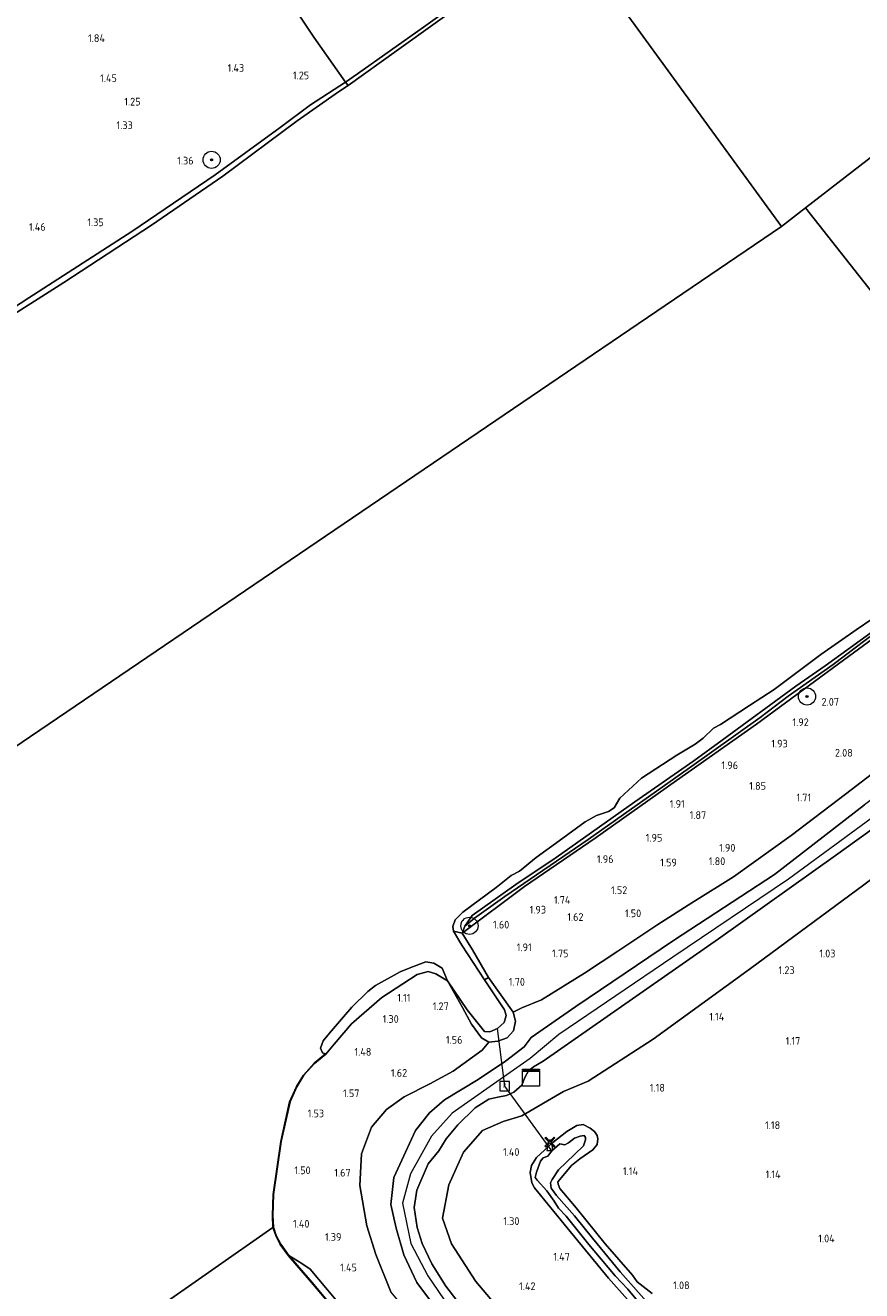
# Model space of a CAD drawing. Extents: x 130905 to 137824, y 412333 to 417928.
# Tile 133 of 256: x 133076 to 133271, y 414123 to 414418. Entities that reach past the tile are written whole.
import ezdxf
from ezdxf.enums import TextEntityAlignment as Align

# ---------------------------------------------------------------- set-up
doc = ezdxf.new("R2010")
doc.units = 0
for name, color, linetype, lineweight in [('B-ME-GR-BOOM-S', 90, 'Continuous', 25), ('B-ME-GR-GRAS-GV', 60, 'Continuous', 13), ('B-ME-GW-OPHOGING_KRUIN-G', 90, 'Continuous', 18), ('B-ME-GW-TALUD_KRUIN-G', 90, 'Continuous', 18), ('B-ME-GW-TALUD_TEEN-G', 90, 'Continuous', 18), ('B-ME-IE-TERREINAFSCHEIDING_KUNSTMATIG_HEKWERK-G', 20, 'IE-TERREINAFSCHEIDING-KUNSTMATIG', 18), ('B-ME-KL-DATA-S', 90, 'Continuous', 25), ('B-ME-KW-KUNSTWERK_DUIKER-G', 170, 'Continuous', 18), ('B-ME-OB-BEKLEDING_STEEN-GV', 30, 'Continuous', 18), ('B-ME-OB-BEKLEDING_STORTSTEEN-GV', 30, 'Continuous', 18), ('B-ME-OB-BESCHOEIING-GV', 7, 'Continuous', 18), ('B-ME-OB-OEVERVOORZIENING-G', 7, 'Continuous', 18), ('B-ME-OG-BEBOUWING_MOLEN-S', 7, 'Continuous', 25), ('B-ME-OG-WATER_HAVEN-GV', 170, 'Continuous', 18), ('B-ME-OG-WATER_RIVIER-GV', 130, 'Continuous', 18), ('B-ME-OG-WATER_SLOOT-G', 120, 'Continuous', 18), ('B-ME-OG-WATER_SLOOT-GV', 120, 'Continuous', 18), ('B-ME-RI-GWA_RIOOLPUT-S', 30, 'Continuous', 25), ('X-XX-AL-HOOGTELABEL-S', 7, 'Continuous', 25)]:
    doc.layers.add(name, color=color, linetype=linetype, lineweight=lineweight)
doc.styles.add('NLCS-ISO', font='NLCS-ISO.ttf')
doc.styles.add('NLCS-ISO-ANNOTATIVE-T18', font='NLCS-ISO.ttf', dxfattribs={"height": 1.8})
doc.linetypes.add('IE-TERREINAFSCHEIDING-KUNSTMATIG', pattern='A,4,[82,NLCS.SHX,S=0.75,R=90,X=0,Y=0],4,-2', length=10)

# ---------------------------------------------------------------- blocks, each defined once
blk = doc.blocks.new('SAL-HOOGTELABEL-SO')
at = {"color": 0, "linetype": 'ByBlock', "lineweight": -2, "style": 'NLCS-ISO-ANNOTATIVE-T18'}
blk.add_attdef('HOOGTE', text='', height=1.8, dxfattribs=at).set_placement((2.79, 0), align=Align.RIGHT)
blk = doc.blocks.new('SGR-BOOM_01-SO')
at = {"linetype": 'ByBlock', "lineweight": 18}
h = blk.add_hatch(color=0, dxfattribs=at)
h.dxf.hatch_style = 1
edge = h.paths.add_edge_path()
edge.add_arc((0, 0), 0.25, 0, 360)
at = {"color": 0, "linetype": 'ByBlock', "lineweight": 18}
for radius in [2, 0.25]:
    blk.add_circle((0, 0), radius, dxfattribs=at)
blk = doc.blocks.new('SOG-MOLEN-SO')
at = {"color": 0, "linetype": 'ByBlock', "lineweight": 18}
for points in [[(-0.18, 0.42), (-1.15, 1.39), (-0.97, 1.57), (0, 0.6)], [(-0.18, 0.42), (-1.15, -0.55), (-0.97, -0.73), (0, 0.24)], [(-0.39, 0.64), (-0.46, 0.13)], [(0.18, 0.42), (1.15, 1.39), (0.97, 1.57), (0, 0.6)], [(0.18, 0.42), (1.15, -0.55), (0.97, -0.73), (0, 0.24)], [(0.46, 0.13), (0.39, 0.64)], [(-0.52, -0.28), (-0.7, -1.55), (0.7, -1.55), (0.52, -0.28)]]:
    blk.add_lwpolyline(points, dxfattribs=at)
blk.add_lwpolyline([(0.22, 0.82, 0.127608), (0, 0.88, 0.127608), (-0.22, 0.82, 0.127608)], format="xyb", dxfattribs=at)
blk = doc.blocks.new('SKL-DATA_KAST-SO')
at = {"color": 0, "linetype": 'ByBlock', "lineweight": 18}
for points in [[(-2, 2), (2, 2), (2, 1.68), (-2, 1.68)], [(-2, 1.52), (2, 1.52), (2, -2), (-2, -2)]]:
    blk.add_lwpolyline(points, close=True, dxfattribs=at)
blk = doc.blocks.new('SRI-PUT_INSPECTIEPUT_RIOOLPUT-SO')
at = {"color": 0, "linetype": 'ByBlock', "lineweight": 18}
blk.add_lwpolyline([(-1.12, -1.12), (1.12, -1.12), (1.12, 1.12), (-1.12, 1.12)], close=True, dxfattribs=at)
at = {"color": 0, "linetype": 'ByBlock', "lineweight": 18, "style": 'NLCS-ISO'}
blk.add_text('r', height=1.5, dxfattribs=at).set_placement((0, 0.28), align=Align.MIDDLE_CENTER)

msp = doc.modelspace()

# ---------------------------------------------------------------- linework, layer by layer
at = {"layer": 'B-ME-GR-GRAS-GV'}
for points in [[(133186.907, 414430.425, 0.961), (133169.223, 414417.669, 0.983), (133153.843, 414406.816, 0.999), (133151.047, 414404.849, 1.033), (133143.678, 414415.35, 1.339), (133139.149, 414422.075, 1.346)], [(133139.149, 414422.075, 1.346), (133143.678, 414415.35, 1.339), (133151.047, 414404.849, 1.033), (133142.855, 414399.557, 1.135), (133135.769, 414394.282, 1.077), (133120.686, 414383.249, 1.081), (133101.241, 414370.062, 1.091), (133077.26, 414354.598, 1.04), (133066.82, 414347.848, 1.064)], [(133276.105, 414245.585, 1.868), (133267.47, 414238.987, 1.974), (133254.839, 414229.318, 1.962), (133241.403, 414219.751, 1.898), (133231.682, 414213.619, 1.73), (133223.775, 414208.585, 1.613), (133214.45, 414202.377, 1.683), (133206.681, 414197.245, 1.701), (133196.701, 414191.055, 1.717), (133192.094, 414189.165, 1.657), (133190.062, 414188.184, 1.561), (133184.325, 414196.291, 1.538), (133180.58, 414202.696, 1.424), (133178.172, 414206.603, 1.219), (133192.729, 414217.438, 1.268), (133209.189, 414228.752, 1.443), (133228.157, 414242.135, 1.493), (133246.757, 414255.282, 1.431), (133267.064, 414270.166, 1.381), (133285.992, 414284.096, 1.381)], [(133193.23, 414111.36, 1.579), (133181.345, 414125.419, 1.496), (133175.706, 414134.186, 1.561), (133173.602, 414140.228, 1.583), (133175.068, 414147.979, 1.588), (133178.542, 414155.528, 1.559), (133182.941, 414160.595, 1.582), (133187.775, 414162.7, 1.544), (133192.076, 414164.031, 1.425), (133201.787, 414169.696, 1.358), (133207.569, 414172.082, 1.256), (133222.669, 414181.925, 1.25), (133245.401, 414198.347, 1.256), (133271.807, 414217.82, 1.322), (133283.69, 414226.771, 1.366), (133290.868, 414232.436, 1.481), (133301.656, 414240.676, 1.501), (133307.18, 414244.596, 1.556), (133325.65, 414258.507, 1.533), (133341.922, 414270.978, 1.57), (133444.863, 414145.89, 0.991), (133433.118, 414134.161, 1.116), (133425.802, 414128.172, 1.029), (133415.746, 414117.978, 0.991)], [(133161.597, 414123.042, 1.781), (133158.081, 414131.692, 1.803), (133155.992, 414138.404, 1.748), (133154.347, 414147.774, 1.752), (133154.734, 414155.198, 1.678), (133157.067, 414161.387, 1.574), (133160.567, 414165.521, 1.561), (133164.683, 414168.459, 1.633), (133170.638, 414171.518, 1.679), (133176.088, 414174.441, 1.759), (133182.823, 414179.365, 1.825), (133184.396, 414181.224, 1.574), (133186.487, 414181.413, 1.566), (133188.674, 414182.202, 1.543), (133190.159, 414183.851, 1.607), (133190.655, 414186.095, 1.635), (133190.062, 414188.184, 1.561), (133192.094, 414189.165, 1.657), (133196.701, 414191.055, 1.717), (133206.681, 414197.245, 1.701), (133214.45, 414202.377, 1.683), (133223.775, 414208.585, 1.613), (133231.682, 414213.619, 1.73), (133241.403, 414219.751, 1.898), (133254.839, 414229.318, 1.962), (133267.47, 414238.987, 1.974), (133276.105, 414245.585, 1.868)], [(133180.493, 414116.337, 2.289), (133174.406, 414124.379, 2.329), (133171.137, 414129.527, 2.344), (133168.89, 414134.249, 2.293), (133167.687, 414138.051, 2.297), (133167.038, 414142.685, 2.361), (133167.661, 414146.749, 2.392), (133170.264, 414152.825, 2.401), (133172.737, 414155.884, 2.449), (133174.498, 414158.707, 2.449), (133177.171, 414161.969, 2.408), (133181.24, 414165.9, 2.317), (133184.422, 414167.935, 2.366), (133186.518, 414168.362, 2.464), (133188.557, 414168.749, 2.5), (133190.222, 414169.583, 2.466), (133192.106, 414171.209, 2.529), (133192.762, 414172.945, 2.548), (133193.644, 414174.539, 2.526), (133194.777, 414175.432, 2.364), (133197.056, 414176.797, 2.339), (133208.652, 414184.877, 2.425), (133237.92, 414205.247, 2.497), (133265.135, 414224.663, 2.596), (133286.121, 414239.784, 2.563)], [(133286.121, 414239.784, 2.563), (133265.135, 414224.663, 2.596), (133237.92, 414205.247, 2.497), (133208.652, 414184.877, 2.425), (133197.056, 414176.797, 2.339), (133194.777, 414175.432, 2.364), (133193.644, 414174.539, 2.526), (133192.762, 414172.945, 2.548), (133192.106, 414171.209, 2.529), (133190.222, 414169.583, 2.466), (133188.557, 414168.749, 2.5), (133186.518, 414168.362, 2.464), (133184.422, 414167.935, 2.366), (133181.24, 414165.9, 2.317), (133177.171, 414161.969, 2.408), (133174.498, 414158.707, 2.449), (133172.737, 414155.884, 2.449), (133170.264, 414152.825, 2.401), (133167.661, 414146.749, 2.392), (133167.038, 414142.685, 2.361), (133167.687, 414138.051, 2.297), (133168.89, 414134.249, 2.293), (133171.137, 414129.527, 2.344), (133174.406, 414124.379, 2.329), (133180.493, 414116.337, 2.289)], [(133271.896, 414236.483, 2.549), (133250.954, 414220.282, 2.536), (133227.421, 414204.891, 2.458), (133204.692, 414189.48, 2.382), (133194.284, 414182.245, 2.245), (133192.628, 414180.072, 2.296), (133188.271, 414176.775, 2.33), (133181.954, 414172.482, 2.257), (133174.071, 414167.767, 2.276), (133170.576, 414164.704, 2.325), (133167.289, 414160.631, 2.372), (133162.295, 414149.651, 2.383), (133161.595, 414143.356, 2.302), (133162.839, 414137.895, 2.283), (133164.636, 414131.633, 2.206), (133167.624, 414125.187, 2.325), (133175.671, 414114.447, 2.283)], [(133175.671, 414114.447, 2.283), (133167.624, 414125.187, 2.325), (133164.636, 414131.633, 2.206), (133162.839, 414137.895, 2.283), (133161.595, 414143.356, 2.302), (133162.295, 414149.651, 2.383), (133167.289, 414160.631, 2.372), (133170.576, 414164.704, 2.325), (133174.071, 414167.767, 2.276), (133181.954, 414172.482, 2.257), (133188.271, 414176.775, 2.33), (133192.628, 414180.072, 2.296), (133194.284, 414182.245, 2.245), (133204.692, 414189.48, 2.382), (133227.421, 414204.891, 2.458), (133250.954, 414220.282, 2.536), (133271.896, 414236.483, 2.549)], [(133271.807, 414217.82, 1.322), (133245.401, 414198.347, 1.256), (133222.669, 414181.925, 1.25), (133207.569, 414172.082, 1.256), (133201.787, 414169.696, 1.358), (133192.076, 414164.031, 1.425), (133187.775, 414162.7, 1.544), (133182.941, 414160.595, 1.582), (133178.542, 414155.528, 1.559), (133175.068, 414147.979, 1.588), (133173.602, 414140.228, 1.583), (133175.706, 414134.186, 1.561), (133181.345, 414125.419, 1.496), (133193.23, 414111.36, 1.579)], [(133151.269, 414118.201, 1.252), (133142.768, 414128.309, 1.286), (133140.854, 414129.652, 1.316), (133137.783, 414131.473, 1.23), (133135.915, 414134.138, 1.23), (133134.852, 414136.161, 1.23), (133134.211, 414138.062, 1.23), (133134.113, 414140.837, 1.23), (133134.273, 414145.682, 1.23), (133136.04, 414158.07, 1.23), (133138.096, 414167.259, 1.23), (133139.681, 414170.804, 1.23), (133141.319, 414173.469, 1.23), (133143.826, 414176.206, 1.23), (133146.411, 414178.381, 1.23), (133148.372, 414180.717, 1.05), (133152.449, 414185.504, 1.05), (133159.517, 414191.602, 1.05), (133167.692, 414196.935, 1.038), (133170.242, 414197.693, 1.05), (133172.059, 414197.102, 1.113), (133174.811, 414195.521, 1), (133178.257, 414189.251, 1.261), (133180.357, 414185.388, 1.438), (133182.728, 414182.183, 1.525), (133184.396, 414181.224, 1.574), (133182.823, 414179.365, 1.825), (133176.088, 414174.441, 1.759), (133170.638, 414171.518, 1.679), (133164.683, 414168.459, 1.633), (133160.567, 414165.521, 1.561), (133157.067, 414161.387, 1.574), (133154.734, 414155.198, 1.678), (133154.347, 414147.774, 1.752), (133155.992, 414138.404, 1.748), (133158.081, 414131.692, 1.803), (133161.597, 414123.042, 1.781)], [(133222.465, 414122.666, 1.041), (133218.94, 414125.372, 1.041), (133217.852, 414126.912, 1.041), (133211.484, 414134.244, 1.041), (133204.728, 414142.606, 1.029), (133200.984, 414147.104, 1.029), (133200.539, 414148.078, 1.016), (133200.454, 414148.66, 1.029), (133203.654, 414152.454, 0.954), (133205.644, 414154.015, 0.966), (133208.665, 414156.135, 1.004), (133209.613, 414157.333, 1.004), (133209.799, 414158.641, 0.991), (133209.683, 414159.463, 0.979), (133209.032, 414160.394, 0.979), (133207.993, 414161.192, 0.979), (133206.394, 414161.974, 1.079), (133204.91, 414161.762, 1.154), (133202.615, 414160.364, 1.141), (133199.304, 414157.848, 1.041), (133195.48, 414154.29, 1.004), (133194.377, 414152.479, 1.016), (133194.028, 414150.807, 1.054), (133194.434, 414148.455, 1.066), (133195.025, 414147.24, 1.116), (133202.624, 414137.9, 1.029), (133212.316, 414126.233, 1.004), (133221.128, 414116.264, 1.079)], [(133221.128, 414116.264, 1.079), (133212.316, 414126.233, 1.004), (133202.624, 414137.9, 1.029), (133195.025, 414147.24, 1.116), (133194.434, 414148.455, 1.066), (133194.028, 414150.807, 1.054), (133194.377, 414152.479, 1.016), (133195.48, 414154.29, 1.004), (133199.304, 414157.848, 1.041), (133202.615, 414160.364, 1.141), (133204.91, 414161.762, 1.154), (133206.394, 414161.974, 1.079), (133207.993, 414161.192, 0.979), (133209.032, 414160.394, 0.979), (133209.683, 414159.463, 0.979), (133209.799, 414158.641, 0.991), (133209.613, 414157.333, 1.004), (133208.665, 414156.135, 1.004), (133205.644, 414154.015, 0.966), (133203.654, 414152.454, 0.954), (133200.454, 414148.66, 1.029), (133200.539, 414148.078, 1.016), (133200.984, 414147.104, 1.029), (133204.728, 414142.606, 1.029), (133211.484, 414134.244, 1.041), (133217.852, 414126.912, 1.041), (133218.94, 414125.372, 1.041), (133222.465, 414122.666, 1.041)], [(133222.376, 414119.365, 0.186), (133215.028, 414127.722, 0.186), (133208.552, 414135.568, 0.186), (133204.382, 414140.71, 0.186), (133200.15, 414145.453, 0.186), (133198.927, 414147.211, 0.186), (133198.77, 414148.409, 0.186), (133199.155, 414149.191, 0.186), (133200.65, 414151.42, 0.186), (133204.395, 414155.024, 0.186), (133206.435, 414157.064, 0.186), (133206.964, 414158.426, 0.186), (133206.902, 414159.019, 0.186), (133206.622, 414159.421, 0.186), (133205.708, 414159.261, 0.186), (133204.404, 414158.854, 0.186), (133202.979, 414157.764, 0.186), (133202.153, 414157.306, 0.186), (133200.981, 414157.502, 0.186), (133199.071, 414155.894, 0.186), (133198.122, 414154.639, 0.186), (133197.08, 414154.218, 0.186), (133196.411, 414153.439, 0.186), (133195.528, 414150.942, 0.186), (133195.24, 414149.668, 0.186), (133195.631, 414149.037, 0.186), (133197.894, 414146.538, 0.186), (133199.656, 414144.137, 0.186), (133200.607, 414142.53, 0.186), (133202.455, 414140.652, 0.186), (133207.703, 414134.05, 0.186), (133213.844, 414126.778, 0.186), (133216.817, 414123.633, 0.186), (133220.201, 414119.526, 0.186)], [(133147.924, 414119.645, 1.13), (133143.669, 414124.706, 1.13), (133142.704, 414125.79, 1.23), (133137.783, 414131.473, 1.23), (133140.854, 414129.652, 1.316), (133142.768, 414128.309, 1.286), (133151.269, 414118.201, 1.252)]]:
    msp.add_polyline3d(points, dxfattribs=at)
msp.add_polyline3d([(133190.159, 414183.851, 1.607), (133188.674, 414182.202, 1.543), (133186.487, 414181.413, 1.566), (133184.396, 414181.224, 1.574), (133182.728, 414182.183, 1.525), (133180.357, 414185.388, 1.438), (133178.257, 414189.251, 1.261), (133174.811, 414195.521, 1), (133179.339, 414188.711, 1), (133183.363, 414183.697, 1), (133184.649, 414183.614, 1), (133186.436, 414184.369, 1), (133187.979, 414185.799, 1), (133188.431, 414187.435, 1), (133188.024, 414188.739, 1), (133183.429, 414195.686, 1), (133184.325, 414196.291, 1.538), (133190.062, 414188.184, 1.561), (133190.655, 414186.095, 1.635)], close=True, dxfattribs=at)
at = {"layer": 'B-ME-GW-OPHOGING_KRUIN-G'}
msp.add_polyline3d([(133335.85, 414278.357, 2.551), (133310.201, 414259.331, 2.601), (133302.581, 414253.835, 2.477), (133297.338, 414250.181, 2.554), (133295.909, 414249.495, 2.493), (133294.143, 414248.287, 2.598), (133280.817, 414238.667, 2.618), (133254.211, 414219.203, 2.662), (133227.257, 414201.013, 2.447), (133200.704, 414182.952, 2.451), (133194.01, 414177.416, 2.342), (133184.689, 414170.892, 2.388), (133175.893, 414164.689, 2.397), (133171.023, 414159.263, 2.422), (133166.125, 414150.55, 2.43), (133164.326, 414143.685, 2.43), (133166.248, 414134.315, 2.316), (133170.184, 414126.725, 2.378), (133176.525, 414117.513, 2.316)], dxfattribs=at)
at = {"layer": 'B-ME-GW-TALUD_KRUIN-G'}
for points in [[(133201.725, 414441.252, 1.208), (133186.907, 414430.425, 0.961), (133169.223, 414417.669, 0.983), (133153.843, 414406.816, 0.999), (133151.047, 414404.849, 1.033), (133142.855, 414399.557, 1.135)], [(133142.855, 414399.557, 1.135), (133135.769, 414394.282, 1.077), (133120.686, 414383.249, 1.081), (133101.241, 414370.062, 1.091), (133077.26, 414354.598, 1.04), (133066.82, 414347.848, 1.064), (133049.853, 414336.9, 1.148), (133024.537, 414320.702, 1.157), (132998.281, 414304.126, 1.189), (132975.945, 414290.495, 1.164), (132952.238, 414276.274, 1.186), (132925.981, 414260.472, 1.161), (132917.552, 414255.209, 1.319)], [(133334.509, 414279.986, 2.564), (133313.589, 414265.295, 2.58), (133300.601, 414256.081, 2.399), (133295.46, 414253.265, 2.465), (133294.015, 414252.496, 2.44), (133289.525, 414249.234, 2.452), (133284.016, 414245.502, 2.471), (133271.896, 414236.483, 2.549), (133250.954, 414220.282, 2.536), (133227.421, 414204.891, 2.458), (133204.692, 414189.48, 2.382), (133194.284, 414182.245, 2.245), (133192.628, 414180.072, 2.296), (133188.271, 414176.775, 2.33), (133181.954, 414172.482, 2.257), (133174.071, 414167.767, 2.276), (133170.576, 414164.704, 2.325), (133167.289, 414160.631, 2.372), (133162.295, 414149.651, 2.383), (133161.595, 414143.356, 2.302), (133162.839, 414137.895, 2.283), (133164.636, 414131.633, 2.206), (133167.624, 414125.187, 2.325), (133175.671, 414114.447, 2.283)], [(133174.811, 414195.521, 1), (133178.257, 414189.251, 1.261), (133180.357, 414185.388, 1.438), (133182.728, 414182.183, 1.525), (133184.396, 414181.224, 1.574), (133186.487, 414181.413, 1.566), (133188.674, 414182.202, 1.543), (133190.159, 414183.851, 1.607), (133190.655, 414186.095, 1.635), (133190.062, 414188.184, 1.561), (133184.325, 414196.291, 1.538), (133180.58, 414202.696, 1.424), (133178.172, 414206.603, 1.219), (133178.8, 414208.255, 1.168), (133181.036, 414210.083, 1.201), (133188.173, 414215.136, 1.249), (133207.564, 414228.425, 1.349), (133231.146, 414245.132, 1.352), (133247.605, 414256.86, 1.309), (133254.145, 414261.819, 1.268), (133264.638, 414269.177, 1.3), (133277.145, 414278.657, 1.25)], [(133286.121, 414239.784, 2.563), (133265.135, 414224.663, 2.596), (133237.92, 414205.247, 2.497), (133208.652, 414184.877, 2.425), (133197.056, 414176.797, 2.339), (133194.777, 414175.432, 2.364), (133193.644, 414174.539, 2.526), (133192.762, 414172.945, 2.548), (133192.106, 414171.209, 2.529), (133190.222, 414169.583, 2.466), (133188.557, 414168.749, 2.5), (133186.518, 414168.362, 2.464), (133184.422, 414167.935, 2.366), (133181.24, 414165.9, 2.317), (133177.171, 414161.969, 2.408), (133174.498, 414158.707, 2.449), (133172.737, 414155.884, 2.449), (133170.264, 414152.825, 2.401), (133167.661, 414146.749, 2.392), (133167.038, 414142.685, 2.361), (133167.687, 414138.051, 2.297), (133168.89, 414134.249, 2.293), (133171.137, 414129.527, 2.344), (133174.406, 414124.379, 2.329), (133180.493, 414116.337, 2.289)], [(133137.783, 414131.473, 1.23), (133140.854, 414129.652, 1.316), (133142.768, 414128.309, 1.286), (133151.269, 414118.201, 1.252)]]:
    msp.add_polyline3d(points, dxfattribs=at)
at = {"layer": 'B-ME-GW-TALUD_TEEN-G'}
for points in [[(133190.062, 414188.184, 1.561), (133192.094, 414189.165, 1.657), (133196.701, 414191.055, 1.717), (133206.681, 414197.245, 1.701), (133214.45, 414202.377, 1.683), (133223.775, 414208.585, 1.613), (133231.682, 414213.619, 1.73), (133241.403, 414219.751, 1.898), (133254.839, 414229.318, 1.962), (133267.47, 414238.987, 1.974), (133276.105, 414245.585, 1.868), (133286.779, 414253.691, 1.916), (133291.458, 414256.722, 1.924), (133300.034, 414262.098, 1.981), (133319.455, 414274.706, 2.085), (133331.255, 414283.94, 2.129)], [(133341.922, 414270.978, 1.57), (133325.65, 414258.507, 1.533), (133307.18, 414244.596, 1.556), (133301.656, 414240.676, 1.501), (133290.868, 414232.436, 1.481), (133283.69, 414226.771, 1.366), (133271.807, 414217.82, 1.322), (133245.401, 414198.347, 1.256), (133222.669, 414181.925, 1.25), (133207.569, 414172.082, 1.256), (133201.787, 414169.696, 1.358), (133192.076, 414164.031, 1.425), (133187.775, 414162.7, 1.544), (133182.941, 414160.595, 1.582), (133178.542, 414155.528, 1.559), (133175.068, 414147.979, 1.588), (133173.602, 414140.228, 1.583), (133175.706, 414134.186, 1.561), (133181.345, 414125.419, 1.496), (133193.23, 414111.36, 1.579)], [(133265.422, 414015.521, 2.083), (133256.569, 414021.368, 1.909), (133249.274, 414027.221, 1.858), (133241.214, 414034.19, 1.81), (133223.623, 414053.227, 1.837), (133214.842, 414064.883, 1.858), (133201.842, 414079.766, 1.862), (133187.845, 414094.538, 1.897), (133178.701, 414102.555, 1.865), (133170.373, 414112.506, 1.837), (133161.597, 414123.042, 1.781), (133158.081, 414131.692, 1.803), (133155.992, 414138.404, 1.748), (133154.347, 414147.774, 1.752), (133154.734, 414155.198, 1.678), (133157.067, 414161.387, 1.574), (133160.567, 414165.521, 1.561), (133164.683, 414168.459, 1.633), (133170.638, 414171.518, 1.679), (133176.088, 414174.441, 1.759), (133182.823, 414179.365, 1.825), (133184.396, 414181.224, 1.574)]]:
    msp.add_polyline3d(points, dxfattribs=at)
at = {"layer": 'B-ME-IE-TERREINAFSCHEIDING_KUNSTMATIG_HEKWERK-G'}
msp.add_polyline3d([(133127.725, 414438.646, 1.934), (133128.415, 414437.623, 1.926), (133132.86, 414431.205, 1.481), (133135.426, 414427.364, 1.378), (133139.149, 414422.075, 1.346), (133143.678, 414415.35, 1.339), (133151.047, 414404.849, 1.033), (133151.653, 414404.081, 1)], dxfattribs=at)
at = {"layer": 'B-ME-KW-KUNSTWERK_DUIKER-G'}
msp.add_polyline3d([(133199.071, 414155.894, 0.186), (133188.123, 414170.947, 0.47), (133186.436, 414184.369, 1)], dxfattribs=at)
at = {"layer": 'B-ME-OB-BEKLEDING_STEEN-GV'}
for points in [[(133162.88, 414412.172, 1), (133151.653, 414404.081, 1), (133151.047, 414404.849, 1.033), (133153.843, 414406.816, 0.999), (133169.223, 414417.669, 0.983), (133186.907, 414430.425, 0.961), (133201.725, 414441.252, 1.208), (133202.291, 414440.391, 1), (133198.257, 414437.439, 1), (133181.977, 414425.929, 1)], [(133069.337, 414348.013, 1), (133067.948, 414347.14, 1), (133066.82, 414347.848, 1.064), (133077.26, 414354.598, 1.04), (133101.241, 414370.062, 1.091), (133120.686, 414383.249, 1.081), (133135.769, 414394.282, 1.077), (133142.855, 414399.557, 1.135), (133151.047, 414404.849, 1.033), (133151.653, 414404.081, 1), (133149.392, 414402.614, 1), (133139.73, 414395.85, 1), (133122.443, 414382.973, 1), (133105.8, 414371.513, 1), (133085.408, 414358.203, 1)], [(133192.729, 414217.438, 1.268), (133178.172, 414206.603, 1.219), (133178.8, 414208.255, 1.168), (133181.036, 414210.083, 1.201), (133188.173, 414215.136, 1.249), (133207.564, 414228.425, 1.349), (133231.146, 414245.132, 1.352), (133247.605, 414256.86, 1.309), (133254.145, 414261.819, 1.268), (133264.638, 414269.177, 1.3), (133277.145, 414278.657, 1.25), (133290.114, 414288.114, 1.342), (133306.729, 414300.356, 1.286), (133313.578, 414305.421, 1.285), (133313.979, 414304.933, 1.513), (133301.624, 414295.773, 1.381), (133285.992, 414284.096, 1.381), (133267.064, 414270.166, 1.381), (133246.757, 414255.282, 1.431), (133228.157, 414242.135, 1.493), (133209.189, 414228.752, 1.443)], [(133181.036, 414210.083, 1.201), (133178.8, 414208.255, 1.168), (133180.545, 414210.717, 1), (133190.69, 414217.942, 1), (133200.11, 414224.195, 1.045), (133218.437, 414237.174, 1.015), (133232.129, 414246.728, 1.024), (133238.803, 414251.524, 1.071), (133255.948, 414264.111, 1.105), (133262.768, 414268.88, 1.148), (133276.835, 414279.036, 1.074), (133289.947, 414288.935, 1.046), (133299.686, 414296.128, 1), (133313.031, 414306.098, 1), (133313.578, 414305.421, 1.285), (133306.729, 414300.356, 1.286), (133290.114, 414288.114, 1.342), (133277.145, 414278.657, 1.25), (133264.638, 414269.177, 1.3), (133254.145, 414261.819, 1.268), (133247.605, 414256.86, 1.309), (133231.146, 414245.132, 1.352), (133207.564, 414228.425, 1.349), (133188.173, 414215.136, 1.249)], [(133184.325, 414196.291, 1.538), (133183.429, 414195.686, 1), (133178.096, 414203.804, 1), (133176.184, 414207.04, 1), (133178.172, 414206.603, 1.219), (133180.58, 414202.696, 1.424)]]:
    msp.add_polyline3d(points, close=True, dxfattribs=at)
at = {"layer": 'B-ME-OB-BEKLEDING_STORTSTEEN-GV'}
msp.add_polyline3d([(133276.835, 414279.036, 1.074), (133262.768, 414268.88, 1.148), (133255.948, 414264.111, 1.105), (133238.803, 414251.524, 1.071), (133232.129, 414246.728, 1.024), (133218.437, 414237.174, 1.015), (133200.11, 414224.195, 1.045), (133190.69, 414217.942, 1), (133180.545, 414210.717, 1), (133178.8, 414208.255, 1.168), (133178.172, 414206.603, 1.219), (133176.184, 414207.04, 1), (133176.026, 414208.181, 1), (133176.533, 414209.703, 1), (133178.331, 414211.483, 1), (133186.146, 414217.208, 1), (133189.609, 414219.995, 1), (133191.581, 414221.067, 1), (133195.446, 414224.192, 1), (133200.777, 414228.086, 1), (133206.822, 414232.497, 1), (133209.528, 414233.982, 1), (133212.263, 414234.943, 1), (133213.583, 414235.783, 1), (133214.908, 414238.07, 1), (133220.009, 414242.674, 1), (133228.219, 414248.052, 1), (133232.476, 414250.602, 1), (133234.315, 414252.006, 1), (133236.747, 414254.35, 1), (133238.352, 414255.243, 1), (133245.16, 414259.6, 1), (133250.844, 414263.354, 1), (133261.729, 414271.505, 1), (133270.012, 414277.259, 1), (133277.293, 414282.214, 1)], dxfattribs=at)
msp.add_polyline3d([(133173.575, 414198.462, 1), (133174.811, 414195.521, 1), (133172.059, 414197.102, 1.113), (133170.242, 414197.693, 1.05), (133167.692, 414196.935, 1.038), (133159.517, 414191.602, 1.05), (133152.449, 414185.504, 1.05), (133148.372, 414180.717, 1.05), (133146.411, 414178.381, 1.23), (133146.347, 414178.458, 1), (133145.644, 414178.739, 1), (133145.2, 414179.827, 1), (133145.846, 414181.53, 1), (133147.256, 414183.292, 1), (133150.525, 414187.062, 1), (133152.488, 414189.376, 1), (133156.211, 414193.027, 1), (133157.994, 414194.432, 1), (133163.751, 414197.57, 1), (133166.224, 414198.602, 1), (133169.715, 414199.873, 1), (133171.593, 414199.624, 1)], close=True, dxfattribs=at)
at = {"layer": 'B-ME-OB-BESCHOEIING-GV'}
msp.add_polyline3d([(133147.847, 414119.58, 1), (133143.592, 414124.641, 1), (133142.628, 414125.724, 1), (133137.704, 414131.412, 1), (133135.829, 414134.085, 1), (133134.76, 414136.122, 1), (133134.112, 414138.043, 1), (133134.012, 414140.837, 1), (133134.173, 414145.69, 1), (133135.941, 414158.088, 1), (133138.001, 414167.291, 1), (133139.593, 414170.851, 1), (133141.239, 414173.529, 1), (133143.756, 414176.278, 1), (133146.347, 414178.458, 1), (133146.411, 414178.381, 1.23), (133143.826, 414176.206, 1.23), (133141.319, 414173.469, 1.23), (133139.681, 414170.804, 1.23), (133138.096, 414167.259, 1.23), (133136.04, 414158.07, 1.23), (133134.273, 414145.682, 1.23), (133134.113, 414140.837, 1.23), (133134.211, 414138.062, 1.23), (133134.852, 414136.161, 1.23), (133135.915, 414134.138, 1.23), (133137.783, 414131.473, 1.23), (133142.704, 414125.79, 1.23), (133143.669, 414124.706, 1.13), (133147.924, 414119.645, 1.13)], dxfattribs=at)
at = {"layer": 'B-ME-OB-OEVERVOORZIENING-G'}
for points in [[(132918.294, 414254.21, 1), (132931.759, 414262.253, 1), (132946.462, 414271.093, 1), (132963.706, 414281.525, 1), (132979.167, 414290.788, 1), (132994.345, 414300.111, 1), (133009.582, 414309.604, 1), (133018.1, 414315.095, 1), (133029.602, 414322.442, 1), (133042.574, 414330.672, 1), (133056.362, 414339.555, 1), (133067.948, 414347.14, 1), (133069.337, 414348.013, 1), (133085.408, 414358.203, 1), (133105.8, 414371.513, 1), (133122.443, 414382.973, 1), (133139.73, 414395.85, 1), (133149.392, 414402.614, 1), (133151.653, 414404.081, 1), (133162.88, 414412.172, 1), (133181.977, 414425.929, 1), (133198.257, 414437.439, 1), (133202.291, 414440.391, 1)], [(133277.293, 414282.214, 1), (133270.012, 414277.259, 1), (133261.729, 414271.505, 1), (133250.844, 414263.354, 1), (133245.16, 414259.6, 1), (133238.352, 414255.243, 1), (133236.747, 414254.35, 1), (133234.315, 414252.006, 1), (133232.476, 414250.602, 1), (133228.219, 414248.052, 1), (133220.009, 414242.674, 1), (133214.908, 414238.07, 1), (133213.583, 414235.783, 1), (133212.263, 414234.943, 1), (133209.528, 414233.982, 1), (133206.822, 414232.497, 1), (133200.777, 414228.086, 1), (133195.446, 414224.192, 1), (133191.581, 414221.067, 1), (133189.609, 414219.995, 1), (133186.146, 414217.208, 1), (133178.331, 414211.483, 1), (133176.533, 414209.703, 1), (133176.026, 414208.181, 1), (133176.184, 414207.04, 1), (133178.096, 414203.804, 1), (133183.429, 414195.686, 1), (133188.024, 414188.739, 1), (133188.431, 414187.435, 1), (133187.979, 414185.799, 1), (133186.436, 414184.369, 1), (133184.649, 414183.614, 1), (133183.363, 414183.697, 1), (133179.339, 414188.711, 1), (133174.811, 414195.521, 1), (133173.575, 414198.462, 1), (133171.593, 414199.624, 1), (133169.715, 414199.873, 1), (133166.224, 414198.602, 1), (133163.751, 414197.57, 1), (133157.994, 414194.432, 1), (133156.211, 414193.027, 1), (133152.488, 414189.376, 1), (133150.525, 414187.062, 1), (133147.256, 414183.292, 1), (133145.846, 414181.53, 1), (133145.2, 414179.827, 1), (133145.644, 414178.739, 1), (133146.347, 414178.458, 1), (133143.756, 414176.278, 1), (133141.239, 414173.529, 1), (133139.593, 414170.851, 1), (133138.001, 414167.291, 1), (133135.941, 414158.088, 1), (133134.173, 414145.69, 1), (133134.012, 414140.837, 1), (133134.112, 414138.043, 1)], [(133143.592, 414124.641, 1), (133142.628, 414125.724, 1), (133137.704, 414131.412, 1), (133135.829, 414134.085, 1), (133134.76, 414136.122, 1), (133134.112, 414138.043, 1)], [(133143.592, 414124.641, 1), (133147.847, 414119.58, 1), (133160.01, 414105.452, 1), (133181.21, 414082.603, 1)]]:
    msp.add_polyline3d(points, dxfattribs=at)
at = {"layer": 'B-ME-OG-WATER_HAVEN-GV'}
msp.add_polyline3d([(133105.679, 414118.103, 1), (133134.112, 414138.043, 1), (133134.76, 414136.122, 1), (133135.829, 414134.085, 1), (133137.704, 414131.412, 1), (133142.628, 414125.724, 1), (133143.592, 414124.641, 1), (133147.847, 414119.58, 1)], dxfattribs=at)
at = {"layer": 'B-ME-OG-WATER_RIVIER-GV'}
for points in [[(133555.212, 414605.328, 1), (133258.215, 414375.569, 1), (133252.627, 414371.245, 1), (133202.291, 414440.391, 1), (133213.45, 414448.619, 1), (133225.79, 414457.449, 1), (133234.869, 414464.071, 1), (133244.215, 414471.135, 1), (133249.442, 414475.008, 1), (133263.171, 414485.409, 1), (133277.989, 414496.484, 1), (133288.778, 414504.653, 1), (133304.837, 414516.788, 1), (133319.462, 414528.025, 1), (133335.876, 414540.362, 1), (133349.293, 414550.355, 1), (133351.083, 414551.684, 1), (133369.654, 414565.587, 1), (133390.696, 414581.634, 1), (133403.713, 414591.574, 1), (133430.254, 414611.984, 1), (133453.409, 414629.802, 1)], [(133444.2, 414408.308, 1), (133438.287, 414403.686, 1), (133430.469, 414397.678, 1), (133421.433, 414390.679, 1), (133410.898, 414383.031, 1), (133398.925, 414373.971, 1), (133383.759, 414362.271, 1), (133370.223, 414351.823, 1), (133357.169, 414341.78, 1), (133344.06, 414331.853, 1), (133333.532, 414323.726, 1), (133325.735, 414317.616, 1), (133312.209, 414306.973, 1), (133258.215, 414375.569, 1), (133555.212, 414605.328, 1)], [(133069.337, 414348.013, 1), (133085.408, 414358.203, 1), (133105.8, 414371.513, 1), (133122.443, 414382.973, 1), (133139.73, 414395.85, 1), (133149.392, 414402.614, 1), (133151.653, 414404.081, 1), (133162.88, 414412.172, 1), (133181.977, 414425.929, 1), (133198.257, 414437.439, 1), (133202.291, 414440.391, 1), (133252.627, 414371.245, 1), (132975.686, 414183.2, 1)], [(132975.686, 414183.2, 1), (133252.627, 414371.245, 1), (133258.215, 414375.569, 1), (133312.209, 414306.973, 1)], [(133277.293, 414282.214, 1), (133270.012, 414277.259, 1), (133261.729, 414271.505, 1), (133250.844, 414263.354, 1), (133245.16, 414259.6, 1), (133238.352, 414255.243, 1), (133236.747, 414254.35, 1), (133234.315, 414252.006, 1), (133232.476, 414250.602, 1), (133228.219, 414248.052, 1), (133220.009, 414242.674, 1), (133214.908, 414238.07, 1), (133213.583, 414235.783, 1), (133212.263, 414234.943, 1), (133209.528, 414233.982, 1), (133206.822, 414232.497, 1), (133200.777, 414228.086, 1), (133195.446, 414224.192, 1), (133191.581, 414221.067, 1), (133189.609, 414219.995, 1), (133186.146, 414217.208, 1), (133178.331, 414211.483, 1), (133176.533, 414209.703, 1), (133176.026, 414208.181, 1), (133176.184, 414207.04, 1), (133178.096, 414203.804, 1), (133183.429, 414195.686, 1), (133188.024, 414188.739, 1), (133188.431, 414187.435, 1), (133187.979, 414185.799, 1), (133186.436, 414184.369, 1), (133184.649, 414183.614, 1), (133183.363, 414183.697, 1), (133179.339, 414188.711, 1), (133174.811, 414195.521, 1), (133173.575, 414198.462, 1), (133171.593, 414199.624, 1), (133169.715, 414199.873, 1), (133166.224, 414198.602, 1), (133163.751, 414197.57, 1), (133157.994, 414194.432, 1), (133156.211, 414193.027, 1), (133152.488, 414189.376, 1), (133150.525, 414187.062, 1), (133147.256, 414183.292, 1), (133145.846, 414181.53, 1), (133145.2, 414179.827, 1), (133145.644, 414178.739, 1), (133146.347, 414178.458, 1), (133143.756, 414176.278, 1), (133141.239, 414173.529, 1), (133139.593, 414170.851, 1), (133138.001, 414167.291, 1), (133135.941, 414158.088, 1), (133134.173, 414145.69, 1), (133134.012, 414140.837, 1), (133134.112, 414138.043, 1), (133105.679, 414118.103, 1)]]:
    msp.add_polyline3d(points, dxfattribs=at)
at = {"layer": 'B-ME-OG-WATER_SLOOT-G'}
msp.add_polyline3d([(133222.465, 414122.666, 1.041), (133218.94, 414125.372, 1.041), (133217.852, 414126.912, 1.041), (133211.484, 414134.244, 1.041), (133204.728, 414142.606, 1.029), (133200.984, 414147.104, 1.029), (133200.539, 414148.078, 1.016), (133200.454, 414148.66, 1.029), (133203.654, 414152.454, 0.954), (133205.644, 414154.015, 0.966), (133208.665, 414156.135, 1.004), (133209.613, 414157.333, 1.004), (133209.799, 414158.641, 0.991), (133209.683, 414159.463, 0.979), (133209.032, 414160.394, 0.979), (133207.993, 414161.192, 0.979), (133206.394, 414161.974, 1.079), (133204.91, 414161.762, 1.154), (133202.615, 414160.364, 1.141), (133199.304, 414157.848, 1.041), (133195.48, 414154.29, 1.004), (133194.377, 414152.479, 1.016), (133194.028, 414150.807, 1.054), (133194.434, 414148.455, 1.066), (133195.025, 414147.24, 1.116), (133202.624, 414137.9, 1.029), (133212.316, 414126.233, 1.004), (133221.128, 414116.264, 1.079)], dxfattribs=at)
at = {"layer": 'B-ME-OG-WATER_SLOOT-GV'}
msp.add_polyline3d([(133220.201, 414119.526, 0.186), (133216.817, 414123.633, 0.186), (133213.844, 414126.778, 0.186), (133207.703, 414134.05, 0.186), (133202.455, 414140.652, 0.186), (133200.607, 414142.53, 0.186), (133199.656, 414144.137, 0.186), (133197.894, 414146.538, 0.186), (133195.631, 414149.037, 0.186), (133195.24, 414149.668, 0.186), (133195.528, 414150.942, 0.186), (133196.411, 414153.439, 0.186), (133197.08, 414154.218, 0.186), (133198.122, 414154.639, 0.186), (133199.071, 414155.894, 0.186), (133200.981, 414157.502, 0.186), (133202.153, 414157.306, 0.186), (133202.979, 414157.764, 0.186), (133204.404, 414158.854, 0.186), (133205.708, 414159.261, 0.186), (133206.622, 414159.421, 0.186), (133206.902, 414159.019, 0.186), (133206.964, 414158.426, 0.186), (133206.435, 414157.064, 0.186), (133204.395, 414155.024, 0.186), (133200.65, 414151.42, 0.186), (133199.155, 414149.191, 0.186), (133198.77, 414148.409, 0.186), (133198.927, 414147.211, 0.186), (133200.15, 414145.453, 0.186), (133204.382, 414140.71, 0.186), (133208.552, 414135.568, 0.186), (133215.028, 414127.722, 0.186), (133222.376, 414119.365, 0.186)], dxfattribs=at)

# ---------------------------------------------------------------- block references
at = {"layer": 'B-ME-GR-BOOM-S'}
for p in [(133119.822, 414386.771, 1.143), (133258.537, 414261.723, 1.349), (133179.89, 414208.315, 1.201)]:
    msp.add_blockref('SGR-BOOM_01-SO', p, dxfattribs=at)
at = {"layer": 'B-ME-KL-DATA-S'}
msp.add_blockref('SKL-DATA_KAST-SO', (133194.238, 414172.942, 2.243), dxfattribs=at)
at = {"layer": 'B-ME-OG-BEBOUWING_MOLEN-S'}
msp.add_blockref('SOG-MOLEN-SO', (133198.639, 414157.481, 0.924), dxfattribs=at)
at = {"layer": 'B-ME-RI-GWA_RIOOLPUT-S'}
msp.add_blockref('SRI-PUT_INSPECTIEPUT_RIOOLPUT-SO', (133188.123, 414170.947, 2.316), dxfattribs=at)
at = {"layer": 'X-XX-AL-HOOGTELABEL-S'}
for p, values in [((133092.196, 414414.206, 1.84), {'HOOGTE': '1.84'}), ((133124.62, 414407.273, 1.431), {'HOOGTE': '1.43'}), ((133094.964, 414404.897, 1.452), {'HOOGTE': '1.45'}), ((133139.765, 414405.531, 1.252), {'HOOGTE': '1.25'}), ((133100.479, 414399.42, 1.245), {'HOOGTE': '1.25'}), ((133098.666, 414393.923, 1.331), {'HOOGTE': '1.33'}), ((133112.835, 414385.672, 1.364), {'HOOGTE': '1.36'}), ((133091.906, 414371.307, 1.352), {'HOOGTE': '1.35'}), ((133078.376, 414370.229, 1.464), {'HOOGTE': '1.46'}), ((133263.185, 414259.576, 2.067), {'HOOGTE': '2.07'}), ((133256.146, 414254.835, 1.921), {'HOOGTE': '1.92'}), ((133251.242, 414249.844, 1.929), {'HOOGTE': '1.93'}), ((133266.404, 414247.721, 2.083), {'HOOGTE': '2.08'}), ((133239.688, 414244.797, 1.958), {'HOOGTE': '1.96'}), ((133246.188, 414239.993, 1.846), {'HOOGTE': '1.85'}), ((133227.265, 414235.784, 1.908), {'HOOGTE': '1.91'}), ((133256.701, 414237.31, 1.708), {'HOOGTE': '1.71'}), ((133232.263, 414233.198, 1.871), {'HOOGTE': '1.87'}), ((133222.042, 414227.907, 1.954), {'HOOGTE': '1.95'}), ((133239.066, 414225.583, 1.904), {'HOOGTE': '1.90'}), ((133210.673, 414222.932, 1.958), {'HOOGTE': '1.96'}), ((133225.431, 414222.158, 1.591), {'HOOGTE': '1.59'}), ((133236.706, 414222.453, 1.804), {'HOOGTE': '1.80'}), ((133213.874, 414215.704, 1.521), {'HOOGTE': '1.52'}), ((133200.635, 414213.423, 1.741), {'HOOGTE': '1.74'}), ((133194.948, 414211.154, 1.933), {'HOOGTE': '1.93'}), ((133203.667, 414209.457, 1.616), {'HOOGTE': '1.62'}), ((133217.118, 414210.311, 1.496), {'HOOGTE': '1.50'}), ((133186.383, 414207.671, 1.596), {'HOOGTE': '1.60'}), ((133191.612, 414202.392, 1.908), {'HOOGTE': '1.91'}), ((133200.179, 414200.982, 1.745), {'HOOGTE': '1.75'}), ((133262.366, 414200.957, 1.026), {'HOOGTE': '1.03'}), ((133252.848, 414197.068, 1.23), {'HOOGTE': '1.23'}), ((133190.028, 414194.34, 1.696), {'HOOGTE': '1.70'}), ((133163.366, 414190.645, 1.114), {'HOOGTE': '1.11'}), ((133172.274, 414188.659, 1.271), {'HOOGTE': '1.27'}), ((133160.626, 414185.69, 1.296), {'HOOGTE': '1.30'}), ((133236.479, 414186.231, 1.139), {'HOOGTE': '1.14'}), ((133175.48, 414180.838, 1.558), {'HOOGTE': '1.56'}), ((133254.18, 414180.577, 1.171), {'HOOGTE': '1.17'}), ((133154.259, 414178.034, 1.483), {'HOOGTE': '1.48'}), ((133162.593, 414173.13, 1.621), {'HOOGTE': '1.62'}), ((133151.467, 414168.381, 1.568), {'HOOGTE': '1.57'}), ((133222.644, 414169.671, 1.183), {'HOOGTE': '1.18'}), ((133143.235, 414163.695, 1.533), {'HOOGTE': '1.53'}), ((133249.49, 414160.952, 1.176), {'HOOGTE': '1.18'}), ((133188.748, 414154.701, 1.396), {'HOOGTE': '1.40'}), ((133140.099, 414150.44, 1.496), {'HOOGTE': '1.50'}), ((133149.418, 414149.881, 1.672), {'HOOGTE': '1.67'}), ((133216.383, 414150.245, 1.139), {'HOOGTE': '1.14'}), ((133249.597, 414149.5, 1.143), {'HOOGTE': '1.14'}), ((133139.833, 414137.985, 1.396), {'HOOGTE': '1.40'}), ((133188.741, 414138.604, 1.302), {'HOOGTE': '1.30'}), ((133147.28, 414134.909, 1.393), {'HOOGTE': '1.39'}), ((133262.195, 414134.56, 1.039), {'HOOGTE': '1.04'}), ((133200.497, 414130.291, 1.471), {'HOOGTE': '1.47'}), ((133150.877, 414127.796, 1.446), {'HOOGTE': '1.45'}), ((133192.498, 414123.428, 1.421), {'HOOGTE': '1.42'}), ((133228.403, 414123.645, 1.076), {'HOOGTE': '1.08'})]:
    msp.add_blockref('SAL-HOOGTELABEL-SO', p, dxfattribs=at).add_auto_attribs(values)

doc.saveas('drawing.dxf')
